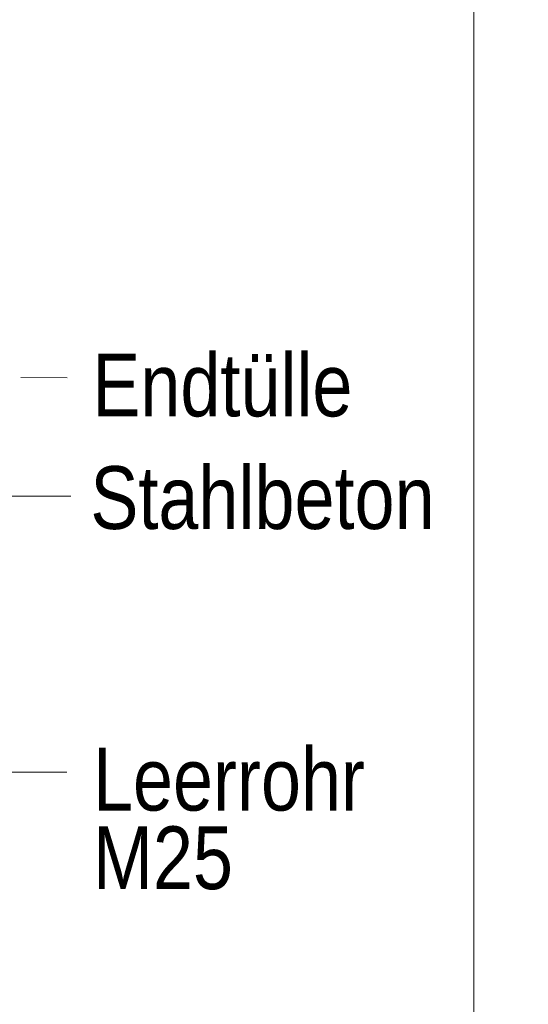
# Model space of a CAD drawing. Extents: x -620 to 3480, y 62 to 1107.
# Tile 148 of 244: x 253 to 264, y 657 to 679. Entities that reach past the tile are written whole.
import ezdxf
from ezdxf.lldxf.tags import DXFTag

# ---------------------------------------------------------------- set-up
doc = ezdxf.new("R2010")
doc.units = 0
doc.layers.get('0').update_dxf_attribs({"lineweight": 35})
doc.layers.add('E_Detail_Beschriftung', color=7, linetype='Continuous', lineweight=13, true_color=0x009900)
doc.layers.add('E_Detail_Linie_Text_Bem', color=7, linetype='Continuous', lineweight=13)
doc.styles.get("Standard").update_dxf_attribs({"font": 'ARIALN.TTF'})
tags = doc.linetypes.add('fein_strichliert-A06G9GVL8I', pattern=[4, 1, -2, 1]).pattern_tags.tags
tags[8:9] = [DXFTag(74, 4), DXFTag(75, 0), DXFTag(340, '0'), DXFTag(46, 0.0), DXFTag(50, 0.0), DXFTag(44, 0.0), DXFTag(45, 0.0)]
tags[6:7] = [DXFTag(74, 4), DXFTag(75, 0), DXFTag(340, '0'), DXFTag(46, 0.0), DXFTag(50, 0.0), DXFTag(44, 0.0), DXFTag(45, 0.0)]
tags[4:5] = [DXFTag(74, 4), DXFTag(75, 0), DXFTag(340, '0'), DXFTag(46, 0.0), DXFTag(50, 0.0), DXFTag(44, 0.0), DXFTag(45, 0.0)]

# ---------------------------------------------------------------- blocks, each defined once
blk = doc.blocks.new('Referenz-A06G9GVP8I')
at = {"layer": 'E_Detail_Linie_Text_Bem', "linetype": 'fein_strichliert-A06G9GVL8I', "ltscale": 0.65}
blk.add_line((262.95, 629.811), (262.95, 691.128), dxfattribs=at)
at = {"layer": 'E_Detail_Linie_Text_Bem', "color": 0, "linetype": 'Continuous', "ltscale": 0.13}
for p, q in [((253.883, 670.694), (252.855, 670.695)), ((253.968, 668.051), (252.285, 668.051)), ((250.861, 661.898), (253.882, 661.898))]:
    blk.add_line(p, q, dxfattribs=at)
at = {"layer": 'E_Detail_Beschriftung', "linetype": 'Continuous', "ltscale": 0.13, "char_height": 1.4, "attachment_point": 1}
for s, insert in [('{\\fArial Narrow;Endtülle}', (254.447, 671.231)), ('{\\fArial Narrow;Stahlbeton}', (254.404, 668.719)), ('{\\fArial Narrow;Leerrohr}', (254.461, 662.438)), ('{\\fArial Narrow;M25}', (254.461, 660.685))]:
    blk.add_mtext(s, dxfattribs=dict(at, insert=insert))

msp = doc.modelspace()

# ---------------------------------------------------------------- block references
at = {"color": 8, "lineweight": 25, "ltscale": 0.25, "true_color": 0x808080}
msp.add_blockref('Referenz-A06G9GVP8I', (0, 0), dxfattribs=at)

doc.saveas('drawing.dxf')
